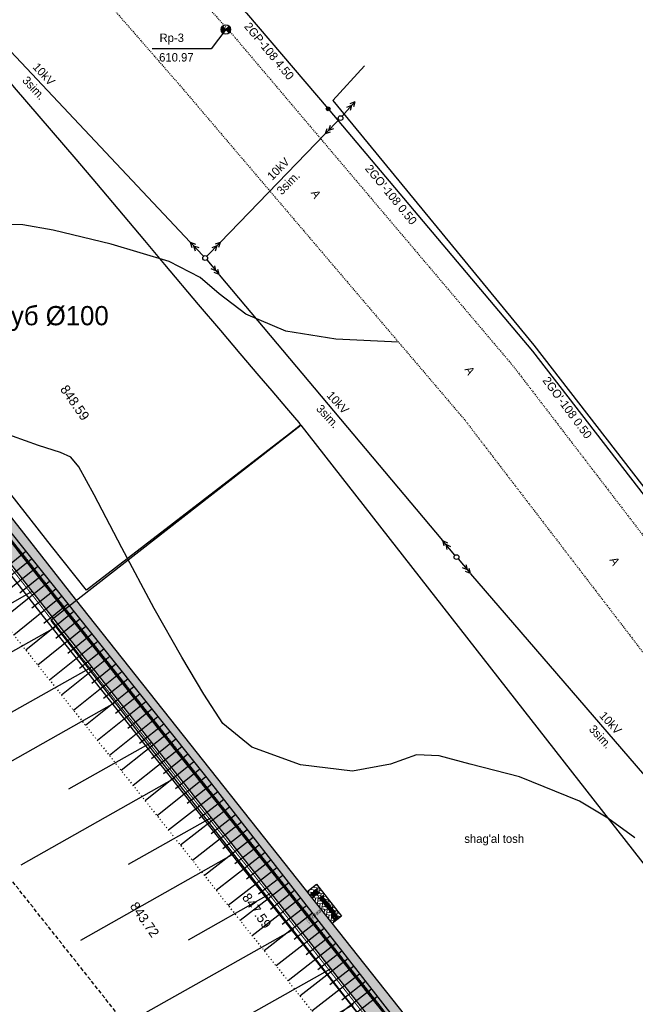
# Model space of a CAD drawing. Header units: millimetres. Extents: x 405709 to 406552, y 4254722 to 4255885.
# Tile 39 of 48: x 405897 to 405961, y 4255577 to 4255680. Entities that reach past the tile are written whole.
import ezdxf
from ezdxf import colors
from ezdxf.entities.mleader import LeaderData, LeaderLine
from ezdxf.math import Vec2, Vec3

# ---------------------------------------------------------------- set-up
doc = ezdxf.new("R2010")
doc.units = ezdxf.units.MM
doc.header["$LTSCALE"] = 0.5
for name, pattern in [('ACAD_ISO09W100', [45, 24, -3, 6, -3, 6, -3]), ('CONTI', [0]), ('Д_ТРОТ_ТРУБА', [3, 1.5, -1.5]), ('ДОРОГИ_СТРОЯЩ', [9, 8, -1]), ('Контура низ откосов  Штриховая 0.1-0.5 - - - - - - -', [0.6, 0.1, -0.5]), ('Штриховая 1 к 2', [3, 2, -1])]:
    doc.linetypes.add(name, pattern=pattern)
for name, color, linetype in [('(003) Пункты', 7, 'Continuous'), ('(007) Здания', 7, 'Continuous'), ('(013) Газопровод', 30, 'ИК_Газопровод -------г--------'), ('(022) Возд. Линии', 7, 'Continuous'), ('(025) Дорога', 7, 'Continuous'), ('(028) Гидротехн.', 7, 'Continuous'), ('(031) Горизонтали', 42, 'Continuous'), ('(037) Контуры', 7, 'Continuous'), ('(040) Ограда', 7, 'Continuous'), ('PI_OTDEFAULT', 172, 'CONTI'), ('PLEPO', 8, 'Continuous')]:
    doc.layers.add(name, color=color, linetype=linetype)
for name, color, linetype, lineweight in [('(032) Горизонтали утолщенные', 32, 'Continuous', 30), ('.', 7, 'Continuous', 15), ('OBORUDOVANIE', 251, 'Continuous', 5)]:
    doc.layers.add(name, color=color, linetype=linetype, lineweight=lineweight)
doc.styles.add('BM-431', font='txt')
doc.styles.add('D-431', font='txt')
doc.styles.add('IndorSoft_Drafting_type_A_00CC', font='IndorSoftDraftingTypeA.ttf', dxfattribs={"height": 0.2})
doc.styles.add('S', font='txtwr', dxfattribs={"oblique": 15})
doc.styles.get("Standard").update_dxf_attribs({"font": 'arial.ttf'})
doc.linetypes.add('GAZ_VOZDUSH', pattern='A,1,-2,["~",Standard,S=3,R=0,X=-1.5,Y=-1.5],-1,10', length=14)
doc.linetypes.add('ИК_Газопровод -------г--------', pattern='A,9,-0.6,["Г",Standard,S=1.2,R=0,X=0,Y=-0.6],-1.2', length=10.8)
doc.linetypes.add('ОГРАДА_М_1М', pattern='A,2.5,["о",Standard,S=1,R=0,X=0,Y=-0.35],0.5,["0",Standard,S=0.5,R=0,X=-0.3,Y=-0.25],2.5', length=5.5)
doc.linetypes.add('ограждение2', pattern='A,6.35,-2.54,[132,ltypeshp.shx,S=2.54,R=0,X=-2.54,Y=0],-2.54,25.4', length=36.83)

# ---------------------------------------------------------------- blocks, each defined once
blk = doc.blocks.new('*U24')
at = {"layer": '(028) Гидротехн.', "color": 5, "ltscale": 10}
for points in [[(1.85, -0.17), (4.68, 17.89)], [(6.26, -0.6), (7.78, 9.1)]]:
    blk.add_lwpolyline(points, dxfattribs=at)
blk = doc.blocks.new('*U25')
at = {"color": 0, "linetype": 'ByBlock', "lineweight": -2, "transparency": 16777216, "rotation": 128.3704869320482}
for p in [(405901.96, 4255615.02), (405908.17, 4255607.18), (405914.38, 4255599.34), (405920.58, 4255591.5), (405926.79, 4255583.66), (405933, 4255575.81)]:
    blk.add_blockref('*U24', p, dxfattribs=at)
blk = doc.blocks.new('мет.опора газа_1')
at = {"layer": '(013) Газопровод', "linetype": 'ByBlock', "lineweight": -2}
h = blk.add_hatch(color=0, dxfattribs=at)
h.dxf.hatch_style = 1
h.paths.add_polyline_path([(-0.2, 0, 1), (0.2, 0, 1)])
at = {"layer": '(013) Газопровод', "color": 0, "linetype": 'ByBlock', "lineweight": -2}
blk.add_circle((0, 0), 0.2, dxfattribs=at)
blk = doc.blocks.new('strela1')
at = {"layer": '(022) Возд. Линии'}
for p, q in [((-2, 0), (-1.5, 0.25)), ((0, 0), (-2, 0)), ((-2, 0), (-1.5, -0.25)), ((-1.5, 0), (-1, 0.25)), ((-1.5, 0), (-1, -0.25))]:
    blk.add_line(p, q, dxfattribs=at)
blk = doc.blocks.new('strela2')
at = {"layer": '(022) Возд. Линии'}
for p, q in [((0, 0), (2, 0)), ((1.5, 0), (1, 0.25)), ((1.5, 0), (1, -0.25)), ((2, 0), (1.5, 0.25)), ((2, 0), (1.5, -0.25))]:
    blk.add_line(p, q, dxfattribs=at)
blk = doc.blocks.new('STOLB')
at = {"layer": '(022) Возд. Линии'}
blk.add_circle((0, 0), 0.25, dxfattribs=at)
blk = doc.blocks.new('I00110')
h = blk.add_hatch(color=7)
edge = h.paths.add_edge_path()
edge.add_line((0, 0), (-0.71, 0.71))
edge.add_arc((0, 0), 1, 135, 225)
edge.add_line((-0.71, -0.71), (0, 0))
edge = h.paths.add_edge_path()
edge.add_line((0, 0), (0.71, -0.71))
edge.add_arc((0, 0), 1, 315, 405)
edge.add_line((0.71, 0.71), (0, 0))
at = {"color": 7}
for points in [[(0, 0), (-0.71, 0.71, 0.414214), (-0.71, -0.71)], [(0, 0), (0.71, -0.71, 0.414214), (0.71, 0.71)]]:
    blk.add_lwpolyline(points, format="xyb", close=True, dxfattribs=at)
blk.add_lwpolyline([(0.02, 0), (0.02, 0)], dxfattribs=at)
blk.add_circle((0, 0), 1)
at = {"color": 4, "linetype": 'Continuous', "style": 'S', "oblique": 15}
blk.add_attdef('G', (1.38, 0.22), '', height=2, dxfattribs=at)
at = {"color": 4, "style": 'S', "oblique": 15}
blk.add_attdef('Z', (1.48, -2.3), '', height=2, dxfattribs=at)
blk = doc.blocks.new('парпорпо')
at = {"layer": 'PLEPO', "color": 0}
for p, q in [((13253, -118, -454), (13733, -118, -454)), ((13253, -144, -454), (13624, -144, -454)), ((13253, -690, -454), (13647, -690, -454)), ((13253, -715, -454), (13812, -715, -454)), ((13285, -99, -454), (13780, -99, -454)), ((13285, -734, -454), (13780, -734, -454)), ((13331, -161, -454), (13331, -192, -454)), ((13331, -161, -454), (13444, -161, -454)), ((13331, -192, -454), (13444, -192, -454)), ((13331, -673, -454), (13331, -641, -454)), ((13331, -641, -454), (13444, -641, -454)), ((13331, -673, -454), (13444, -673, -454)), ((13444, -161, -454), (13444, -192, -454)), ((13444, -164, -454), (13589, -164, -454)), ((13444, -189, -454), (13565, -189, -454)), ((13444, -673, -454), (13444, -641, -454)), ((13444, -645, -454), (13567, -645, -454)), ((13444, -670, -454), (13603, -670, -454)), ((13477, -189, -454), (13457, -420, -454)), ((13457, -420, -454), (13477, -645, -454)), ((13507, -144, -454), (13507, -164, -454)), ((13507, -670, -454), (13507, -690, -454)), ((13532, -144, -454), (13532, -164, -454)), ((13532, -670, -454), (13532, -690, -454)), ((13555, -189, -454), (13554, -202, -454)), ((13554, -636, -454), (13555, -645, -454)), ((13610, -676, -454), (13611, -676, -454)), ((13610, -676, -454), (13610, -676, -454)), ((13684, -202, -454), (13916, -202, -454)), ((13707, -632, -454), (13916, -632, -454)), ((13813, -157, -454), (13916, -157, -454)), ((13862, -676, -454), (13916, -676, -454)), ((13916, -157, -454), (13916, -202, -454)), ((13916, -164, -454), (14315, -164, -454)), ((13916, -189, -454), (14234, -189, -454)), ((13916, -676, -454), (13916, -632, -454)), ((13916, -645, -454), (14234, -645, -454)), ((13916, -670, -454), (14315, -670, -454)), ((13997, -362, -454), (13997, -362, -454)), ((13997, -362, -454), (13999, -472, -454)), ((14003, -189, -454), (14001, -250, -454)), ((14001, -561, -454), (14003, -645, -454)), ((14236, -189, -454), (14236, -255, -454)), ((14236, -334, -454), (14236, -352, -454)), ((14236, -352, -454), (14363, -352, -454)), ((14236, -496, -454), (14236, -482, -454)), ((14236, -482, -454), (14363, -482, -454)), ((14236, -645, -454), (14236, -567, -454)), ((14313, -189, -454), (14361, -189, -454)), ((14313, -645, -454), (14361, -645, -454)), ((14315, -164, -454), (14315, -189, -454)), ((14315, -670, -454), (14315, -645, -454)), ((14361, -189, -454), (14361, -259, -454)), ((14361, -328, -454), (14361, -352, -454)), ((14361, -501, -454), (14361, -482, -454)), ((14361, -645, -454), (14361, -573, -454))]:
    blk.add_line(p, q, dxfattribs=at)
at = {"layer": 'PLEPO', "color": 0, "elevation": -454}
blk.add_lwpolyline([(13477, -291), (13475, -541), (13500, -589), (13541, -627), (13595, -664), (13621, -684), (13669, -695), (13747, -701), (13795, -712), (13836, -724), (13873, -710), (13881, -695), (13853, -667), (13827, -658), (13778, -661), (13730, -647), (13689, -621), (13667, -598), (13724, -592), (13775, -584), (13859, -575), (13936, -569), (13956, -558), (14028, -564), (14096, -566), (14191, -569), (14262, -566), (14300, -555), (14328, -569), (14349, -575), (14395, -569), (14418, -538), (14420, -515), (14406, -501), (14349, -501), (14305, -503), (14274, -506), (14211, -489), (14131, -478), (14030, -480), (13979, -466), (13919, -449), (13804, -417), (13910, -397), (14002, -360), (14045, -352), (14139, -357), (14257, -329), (14305, -329), (14337, -334), (14372, -326), (14412, -309), (14412, -289), (14389, -260), (14303, -257), (14251, -263), (14245, -254), (14176, -257), (14099, -254), (14065, -248), (14019, -257), (13956, -231), (13876, -231), (13798, -234), (13735, -234), (13687, -237), (13672, -223), (13695, -183), (13750, -165), (13818, -157), (13876, -151), (13876, -128), (13853, -114), (13827, -97), (13787, -94), (13724, -122), (13652, -128), (13586, -165), (13515, -246), (13500, -263)], close=True, dxfattribs=at)
for points in [[(13563, -346), (13532, -354), (13500, -383), (13486, -426), (13515, -466), (13543, -483), (13569, -489), (13586, -503), (13621, -498), (13638, -492), (13661, -486), (13692, -480), (13707, -463), (13718, -435), (13724, -426), (13744, -415), (13721, -403), (13721, -380), (13707, -363), (13672, -352), (13644, -349), (13632, -349), (13621, -334), (13575, -331), (13572, -340)], [(13721, -460), (13712, -509), (13678, -564), (13632, -595)], [(13672, -263), (13692, -286), (13707, -317), (13724, -349), (13724, -380)]]:
    blk.add_lwpolyline(points, dxfattribs=at)
at = {"layer": 'PLEPO', "color": 0}
for centre in [(13253, -131, -454), (13253, -703, -454)]:
    blk.add_arc(centre, 12.7, 90, 270, dxfattribs=at)
blk = doc.blocks.new('апрапр')
at = {"layer": 'OBORUDOVANIE', "color": 168, "lineweight": 5}
for p, q in [((-342350, 27223), (-335150, 27223)), ((-342350, 26803), (-335150, 26803)), ((-342350, 26683), (-335150, 26683)), ((-342350, 26263), (-335150, 26263)), ((-342350, 26143), (-335150, 26143)), ((-342350, 25723), (-335150, 25723)), ((-342350, 25603), (-335150, 25603)), ((-342350, 25183), (-335150, 25183)), ((-342350, 25063), (-335150, 25063)), ((-342350, 24643), (-335150, 24643)), ((-327650, 27223), (-334850, 27223)), ((-327650, 26803), (-334850, 26803)), ((-327650, 26683), (-334850, 26683)), ((-327650, 26263), (-334850, 26263)), ((-327650, 26143), (-334850, 26143)), ((-327650, 25723), (-334850, 25723)), ((-327650, 25603), (-334850, 25603)), ((-327650, 25183), (-334850, 25183)), ((-327650, 25063), (-334850, 25063)), ((-327650, 24643), (-334850, 24643))]:
    blk.add_line(p, q, dxfattribs=at)
for points in [[(-342650, 27523), (-342680, 27523, 0.4142136), (-342800, 27403), (-342800, 24463, 0.4142136), (-342680, 24343), (-342650, 24343)], [(-342200, 27223), (-342200, 27403, 0.4142136), (-342320, 27523), (-342350, 27523)], [(-342350, 24343), (-342320, 24343, 0.4142136), (-342200, 24463), (-342200, 24643)], [(-335150, 27523), (-335180, 27523, 0.4142136), (-335300, 27403), (-335300, 27223)], [(-335300, 24643), (-335300, 24463, 0.4142136), (-335180, 24343), (-335150, 24343)], [(-334700, 27223), (-334700, 27403, 0.4142136), (-334820, 27523), (-334850, 27523)], [(-334850, 24343), (-334820, 24343, 0.4142136), (-334700, 24463), (-334700, 24643)], [(-327650, 27523), (-327680, 27523, 0.4142136), (-327800, 27403), (-327800, 27223)], [(-327800, 24643), (-327800, 24463, 0.4142136), (-327680, 24343), (-327650, 24343)], [(-327350, 24343), (-327320, 24343, 0.4142136), (-327200, 24463), (-327200, 27403, 0.4142136), (-327320, 27523), (-327350, 27523)]]:
    blk.add_lwpolyline(points, format="xyb", dxfattribs=at)
at = {"layer": 'OBORUDOVANIE', "color": 5, "lineweight": 15}
for points in [[(-342650, 27708), (-342650, 24158)], [(-342350, 24158), (-342350, 27708)], [(-335150, 27708), (-335150, 24158)], [(-334850, 24158), (-334850, 27708)], [(-327650, 27708), (-327650, 24158)], [(-327350, 24158), (-327350, 27708)]]:
    blk.add_lwpolyline(points, dxfattribs=at)
at = {"layer": 'OBORUDOVANIE', "color": 168, "lineweight": 5}
for points in [[(-342200, 26683), (-342200, 26803)], [(-342200, 26143), (-342200, 26263)], [(-342200, 25603), (-342200, 25723)], [(-342200, 25063), (-342200, 25183)], [(-335300, 26803), (-335300, 26683)], [(-335300, 26263), (-335300, 26143)], [(-335300, 25723), (-335300, 25603)], [(-335300, 25183), (-335300, 25063)], [(-334700, 26683), (-334700, 26803)], [(-334700, 26143), (-334700, 26263)], [(-334700, 25603), (-334700, 25723)], [(-334700, 25063), (-334700, 25183)], [(-327800, 26803), (-327800, 26683)], [(-327800, 26263), (-327800, 26143)], [(-327800, 25723), (-327800, 25603)], [(-327800, 25183), (-327800, 25063)]]:
    blk.add_lwpolyline(points, dxfattribs=at)
at = {"layer": 'OBORUDOVANIE', "color": 5, "lineweight": 15}
for centre, start, end in [((-342500, 27708), 0, 180), ((-342500, 24158), 180, 0), ((-335000, 27708), 0, 180), ((-335000, 24158), 180, 0), ((-327500, 27708), 0, 180), ((-327500, 24158), 180, 0)]:
    blk.add_arc(centre, 150, start, end, dxfattribs=at)
blk = doc.blocks.new('4')
at = {"color": 41, "true_color": 0xffd966, "const_width": 0.1}
blk.add_lwpolyline([(29483.69, 3308.67), (29483.69, 3311.67), (29480.69, 3311.67), (29480.69, 3308.67)], close=True, dxfattribs=at)
at = {"color": 41, "true_color": 0xffd966, "const_width": 0.05}
for points in [[(29481.04, 3311.42, 1), (29480.84, 3311.42, 1)], [(29480.94, 3310.7, 1), (29480.94, 3310.9, 1)], [(29480.94, 3310.07, 1), (29480.94, 3310.27, 1)], [(29480.94, 3309.45, 1), (29480.94, 3309.65, 1)], [(29480.94, 3308.82, 1), (29480.94, 3309.02, 1)], [(29481.67, 3311.42, 1), (29481.47, 3311.42, 1)], [(29481.57, 3310.7, 1), (29481.57, 3310.9, 1)], [(29481.57, 3310.07, 1), (29481.57, 3310.27, 1)], [(29481.57, 3309.45, 1), (29481.57, 3309.65, 1)], [(29481.57, 3308.82, 1), (29481.57, 3309.02, 1)], [(29482.29, 3311.42, 1), (29482.09, 3311.42, 1)], [(29482.19, 3310.7, 1), (29482.19, 3310.9, 1)], [(29482.19, 3310.07, 1), (29482.19, 3310.27, 1)], [(29482.19, 3309.45, 1), (29482.19, 3309.65, 1)], [(29482.19, 3308.82, 1), (29482.19, 3309.02, 1)], [(29482.92, 3311.42, 1), (29482.72, 3311.42, 1)], [(29482.82, 3310.7, 1), (29482.82, 3310.9, 1)], [(29482.82, 3310.07, 1), (29482.82, 3310.27, 1)], [(29482.82, 3309.45, 1), (29482.82, 3309.65, 1)], [(29482.82, 3308.82, 1), (29482.82, 3309.02, 1)], [(29483.54, 3311.42, 1), (29483.34, 3311.42, 1)], [(29483.44, 3310.7, 1), (29483.44, 3310.9, 1)], [(29483.44, 3310.07, 1), (29483.44, 3310.27, 1)], [(29483.44, 3309.45, 1), (29483.44, 3309.65, 1)], [(29483.44, 3308.82, 1), (29483.44, 3309.02, 1)]]:
    blk.add_lwpolyline(points, format="xyb", close=True, dxfattribs=at)
blk = doc.blocks.new('2')
at = {"color": 41, "true_color": 0xffd966, "const_width": 0.1}
blk.add_lwpolyline([(29473.69, 3307.14), (29473.69, 3310.14), (29470.69, 3310.14), (29470.69, 3307.14)], close=True, dxfattribs=at)
for points in [[(29473.42, 3309.84), (29470.97, 3309.84, 1), (29470.97, 3309.59), (29473.42, 3309.59, 1)], [(29473.42, 3309.3), (29470.97, 3309.3, 1), (29470.97, 3309.05), (29473.42, 3309.05, 1)], [(29473.42, 3308.76), (29470.97, 3308.76, 1), (29470.97, 3308.51), (29473.42, 3308.51, 1)], [(29473.42, 3308.22), (29470.97, 3308.22, 1), (29470.97, 3307.97), (29473.42, 3307.97, 1)], [(29473.42, 3307.68), (29470.97, 3307.68, 1), (29470.97, 3307.43), (29473.42, 3307.43, 1)]]:
    blk.add_lwpolyline(points, format="xyb", close=True, dxfattribs=at)
blk = doc.blocks.new('A$C7e9ce9f0')
at = {"layer": '.', "transparency": 33554687}
h = blk.add_hatch(dxfattribs=at)
h.set_pattern_fill('AR-HBONE', color=30, scale=0.05)
h.paths.add_polyline_path([(0, 24), (80, 24), (80, 0), (0, 0)])
at = {"layer": '.', "linetype": 'Continuous'}
h = blk.add_hatch(dxfattribs=at)
h.set_pattern_fill('ANSI31', color=256, scale=1.32)
h.set_pattern_definition([(45, (-15689.74616, 467.92073), (-0.1166726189, 0.1166726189), [])])
h.paths.add_polyline_path([(77.1, 12.6, 1), (69.1, 12.6)])
at = {"layer": '(007) Здания', "linetype": 'Continuous'}
for points in [[(68.5, 8), (77.7, 8), (77.7, 17.2), (68.5, 17.2)], [(69.1, 8.7), (77.1, 8.7), (77.1, 16.6), (69.1, 16.6)]]:
    blk.add_lwpolyline(points, close=True, dxfattribs=at)
for points in [[(69.1, 16.6), (70.3, 15.4)], [(69.9, 15), (69.1, 16.6)], [(69.6, 14.6), (69.1, 16.6)], [(69.4, 14.2), (69.1, 16.6)], [(69.3, 13.8), (69.1, 16.6)], [(70.7, 15.8), (69.1, 16.6)], [(71.2, 16.1), (69.1, 16.6)], [(71.6, 16.3), (69.1, 16.6)], [(71.9, 16.4), (69.1, 16.6)], [(69.1, 12.6), (77.1, 12.6)], [(69.3, 11.5), (69.1, 8.7)], [(69.4, 11.1), (69.1, 8.7)], [(69.6, 10.7), (69.1, 8.7)], [(69.9, 10.3), (69.1, 8.7)], [(69.1, 8.7), (70.3, 9.8)], [(70.7, 9.5), (69.1, 8.7)], [(71.2, 9.2), (69.1, 8.7)], [(71.6, 9), (69.1, 8.7)], [(71.9, 8.8), (69.1, 8.7)], [(74.3, 16.4), (77.1, 16.6)], [(74.3, 8.8), (77.1, 8.7)], [(74.6, 16.3), (77.1, 16.6)], [(74.6, 9), (77.1, 8.7)], [(75, 16.1), (77.1, 16.6)], [(75, 9.2), (77.1, 8.7)], [(75.5, 15.8), (77.1, 16.6)], [(75.5, 9.5), (77.1, 8.7)], [(77.1, 16.6), (75.9, 15.4)], [(77.1, 8.7), (75.9, 9.8)], [(76.3, 15), (77.1, 16.6)], [(76.3, 10.3), (77.1, 8.7)], [(76.5, 14.6), (77.1, 16.6)], [(76.5, 10.7), (77.1, 8.7)], [(76.7, 14.2), (77.1, 16.6)], [(76.7, 11.1), (77.1, 8.7)], [(76.9, 13.8), (77.1, 16.6)], [(76.9, 11.5), (77.1, 8.7)]]:
    blk.add_lwpolyline(points, dxfattribs=at)
blk.add_circle((73.1, 12.6), 3.96, dxfattribs=at)
at = {"color": 1, "linetype": 'Continuous'}
blk.add_lwpolyline([(0, 0), (0, 24), (80, 24), (80, 0)], dxfattribs=at)
at = {"layer": '(007) Здания', "linetype": 'Continuous', "xscale": 0.0140625, "yscale": 0.0140625, "zscale": 0.0140625, "rotation": 270}
blk.add_blockref('парпорпо', (18.2, 205.8, 6.4), dxfattribs=at)
at = {"xscale": 2, "yscale": 2, "zscale": 2, "rotation": 89.99999999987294}
for name, p in [('4', (6663.1, -58960.5)), ('2', (6663, -58946.5)), ('4', (6669.1, -58960.5)), ('2', (6663, -58952.5)), ('2', (6663, -58958.5)), ('2', (6663, -58964.5)), ('4', (6663.1, -58990.5)), ('4', (6663.1, -58996.5)), ('4', (6669.1, -58990.5)), ('4', (6669.1, -58996.5))]:
    blk.add_blockref(name, p, dxfattribs=at)
at = {"layer": 'OBORUDOVANIE', "color": 2, "lineweight": 9, "xscale": 0.00264, "yscale": 0.00264, "zscale": 0.00264}
blk.add_blockref('апрапр', (930.1, -53.3), dxfattribs=at)
blk = doc.blocks.new('*U154')
at = {"xscale": 0.1049999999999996, "yscale": 0.1049999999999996, "zscale": 0.1049999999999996, "rotation": 179.9999999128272}
blk.add_blockref('2', (3094.74, 347.41), dxfattribs=at)
blk = doc.blocks.new('*U155')
at = {"color": 0, "linetype": 'ByBlock', "lineweight": -2, "transparency": 16777216}
for p, rotation in [((405897.14, 4255624.72), 308.0474881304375), ((405897.33, 4255624.47), 308.0474881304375), ((405897.53, 4255624.22), 308.0474881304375), ((405897.73, 4255623.97), 308.0474881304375), ((405897.93, 4255623.72), 308.0474881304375), ((405898.12, 4255623.46), 308.0474881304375), ((405898.32, 4255623.21), 308.0474881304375), ((405898.52, 4255622.96), 308.0474881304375), ((405898.71, 4255622.71), 308.0474881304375), ((405898.91, 4255622.46), 308.0474881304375), ((405899.11, 4255622.2), 308.0474881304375), ((405899.31, 4255621.95), 308.0474881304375), ((405899.5, 4255621.7), 308.0474881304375), ((405899.7, 4255621.45), 308.0474881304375), ((405899.9, 4255621.2), 308.0474881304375), ((405900.1, 4255620.94), 308.0474881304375), ((405900.29, 4255620.69), 308.0474881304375), ((405900.49, 4255620.44), 308.0474881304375), ((405900.69, 4255620.19), 308.0474881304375), ((405900.88, 4255619.94), 308.0474881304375), ((405901.08, 4255619.68), 308.0474881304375), ((405901.28, 4255619.43), 308.0474881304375), ((405901.48, 4255619.18), 308.0474881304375), ((405901.67, 4255618.93), 308.0474881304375), ((405901.87, 4255618.68), 308.0474881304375), ((405902.07, 4255618.43), 308.3704869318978), ((405902.27, 4255618.17), 308.3704869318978), ((405902.47, 4255617.92), 308.3704869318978), ((405902.66, 4255617.67), 308.3704869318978), ((405902.86, 4255617.42), 308.3704869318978), ((405903.06, 4255617.17), 308.3704869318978), ((405903.26, 4255616.92), 308.3704869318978), ((405903.46, 4255616.67), 308.3704869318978), ((405903.66, 4255616.42), 308.3704869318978), ((405903.86, 4255616.17), 308.3704869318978), ((405904.06, 4255615.92), 308.3704869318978), ((405904.25, 4255615.67), 308.3704869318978), ((405904.45, 4255615.41), 308.3704869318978), ((405904.65, 4255615.16), 308.3704869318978), ((405904.85, 4255614.91), 308.3704869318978), ((405905.05, 4255614.66), 308.3704869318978), ((405905.25, 4255614.41), 308.3704869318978), ((405905.45, 4255614.16), 308.3704869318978), ((405905.64, 4255613.91), 308.3704869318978), ((405905.84, 4255613.66), 308.3704869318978), ((405906.04, 4255613.41), 308.3704869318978), ((405906.24, 4255613.16), 308.3704869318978), ((405906.44, 4255612.91), 308.3704869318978), ((405906.64, 4255612.65), 308.3704869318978), ((405906.84, 4255612.4), 308.3704869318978), ((405907.03, 4255612.15), 308.3704869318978), ((405907.23, 4255611.9), 308.3704869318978), ((405907.43, 4255611.65), 308.3704869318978), ((405907.63, 4255611.4), 308.3704869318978), ((405907.83, 4255611.15), 308.3704869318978), ((405908.03, 4255610.9), 308.3704869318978), ((405908.23, 4255610.65), 308.3704869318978), ((405908.43, 4255610.4), 308.3704869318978), ((405908.62, 4255610.15), 308.3704869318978), ((405908.82, 4255609.9), 308.3704869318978), ((405909.02, 4255609.64), 308.3704869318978), ((405909.22, 4255609.39), 308.3704869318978), ((405909.42, 4255609.14), 308.3704869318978), ((405909.62, 4255608.89), 308.3704869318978), ((405909.82, 4255608.64), 308.3704869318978), ((405910.01, 4255608.39), 308.3704869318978), ((405910.21, 4255608.14), 308.3704869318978), ((405910.41, 4255607.89), 308.3704869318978), ((405910.61, 4255607.64), 308.3704869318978), ((405910.81, 4255607.39), 308.3704869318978), ((405911.01, 4255607.14), 308.3704869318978), ((405911.21, 4255606.88), 308.3704869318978), ((405911.4, 4255606.63), 308.3704869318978), ((405911.6, 4255606.38), 308.3704869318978), ((405911.8, 4255606.13), 308.3704869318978), ((405912, 4255605.88), 308.3704869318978), ((405912.2, 4255605.63), 308.3704869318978), ((405912.4, 4255605.38), 308.3704869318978), ((405912.6, 4255605.13), 308.3704869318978), ((405912.8, 4255604.88), 308.3704869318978), ((405912.99, 4255604.63), 308.3704869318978), ((405913.19, 4255604.38), 308.3704869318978), ((405913.39, 4255604.12), 308.3704869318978), ((405913.59, 4255603.87), 308.3704869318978), ((405913.79, 4255603.62), 308.3704869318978), ((405913.99, 4255603.37), 308.3704869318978), ((405914.19, 4255603.12), 308.3704869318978), ((405914.38, 4255602.87), 308.3704869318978), ((405914.58, 4255602.62), 308.3704869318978), ((405914.78, 4255602.37), 308.3704869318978), ((405914.98, 4255602.12), 308.3704869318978), ((405915.18, 4255601.87), 308.3704869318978), ((405915.38, 4255601.62), 308.3704869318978), ((405915.58, 4255601.36), 308.3704869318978), ((405915.77, 4255601.11), 308.3704869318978), ((405915.97, 4255600.86), 308.3704869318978), ((405916.17, 4255600.61), 308.3704869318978), ((405916.37, 4255600.36), 308.3704869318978), ((405916.57, 4255600.11), 308.3704869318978), ((405916.77, 4255599.86), 308.3704869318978), ((405916.97, 4255599.61), 308.3704869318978), ((405917.17, 4255599.36), 308.3704869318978), ((405917.36, 4255599.11), 308.3704869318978), ((405917.56, 4255598.86), 308.3704869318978), ((405917.76, 4255598.61), 308.3704869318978), ((405917.96, 4255598.35), 308.3704869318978), ((405918.16, 4255598.1), 308.3704869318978), ((405918.36, 4255597.85), 308.3704869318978), ((405918.56, 4255597.6), 308.3704869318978), ((405918.75, 4255597.35), 308.3704869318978), ((405918.95, 4255597.1), 308.3704869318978), ((405919.15, 4255596.85), 308.3704869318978), ((405919.35, 4255596.6), 308.3704869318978), ((405919.55, 4255596.35), 308.3704869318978), ((405919.75, 4255596.1), 308.3704869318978), ((405919.95, 4255595.85), 308.3704869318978), ((405920.14, 4255595.59), 308.3704869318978), ((405920.34, 4255595.34), 308.3704869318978), ((405920.54, 4255595.09), 308.3704869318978), ((405920.74, 4255594.84), 308.3704869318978), ((405920.94, 4255594.59), 308.3704869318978), ((405921.14, 4255594.34), 308.3704869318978), ((405921.34, 4255594.09), 308.3704869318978), ((405921.54, 4255593.84), 308.3704869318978), ((405921.73, 4255593.59), 308.3704869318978), ((405921.93, 4255593.34), 308.3704869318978), ((405922.13, 4255593.09), 308.3704869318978), ((405922.33, 4255592.83), 308.3704869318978), ((405922.53, 4255592.58), 308.3704869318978), ((405922.73, 4255592.33), 308.3704869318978), ((405922.93, 4255592.08), 308.3704869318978), ((405923.12, 4255591.83), 308.3704869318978), ((405923.32, 4255591.58), 308.3704869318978), ((405923.52, 4255591.33), 308.3704869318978), ((405923.72, 4255591.08), 308.3704869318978), ((405923.92, 4255590.83), 308.3704869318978), ((405924.12, 4255590.58), 308.3704869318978), ((405924.32, 4255590.33), 308.3704869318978), ((405924.51, 4255590.08), 308.3704869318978), ((405924.71, 4255589.82), 308.3704869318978), ((405924.91, 4255589.57), 308.3704869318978), ((405925.11, 4255589.32), 308.3704869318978), ((405925.31, 4255589.07), 308.3704869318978), ((405925.51, 4255588.82), 308.3704869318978), ((405925.71, 4255588.57), 308.3704869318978), ((405925.91, 4255588.32), 308.3704869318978), ((405926.1, 4255588.07), 308.3704869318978), ((405926.3, 4255587.82), 308.3704869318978), ((405926.5, 4255587.57), 308.3704869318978), ((405926.7, 4255587.32), 308.3704869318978), ((405926.9, 4255587.06), 308.3704869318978), ((405927.1, 4255586.81), 308.3704869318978), ((405927.3, 4255586.56), 308.3704869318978), ((405927.49, 4255586.31), 308.3704869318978), ((405927.69, 4255586.06), 308.3704869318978), ((405927.89, 4255585.81), 308.3704869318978), ((405928.09, 4255585.56), 308.3704869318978), ((405928.29, 4255585.31), 308.3704869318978), ((405928.49, 4255585.06), 308.3704869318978), ((405928.69, 4255584.81), 308.3704869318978), ((405928.88, 4255584.56), 308.3704869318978), ((405929.08, 4255584.3), 308.3704869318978), ((405929.28, 4255584.05), 308.3704869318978), ((405929.48, 4255583.8), 308.3704869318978), ((405929.68, 4255583.55), 308.3704869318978), ((405929.88, 4255583.3), 308.3704869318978), ((405930.08, 4255583.05), 308.3704869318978), ((405930.28, 4255582.8), 308.3704869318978), ((405930.47, 4255582.55), 308.3704869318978), ((405930.67, 4255582.3), 308.3704869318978), ((405930.87, 4255582.05), 308.3704869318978), ((405931.07, 4255581.8), 308.3704869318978), ((405931.27, 4255581.55), 308.3704869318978), ((405931.47, 4255581.29), 308.3704869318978), ((405931.67, 4255581.04), 308.3704869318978), ((405931.86, 4255580.79), 308.3704869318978), ((405932.06, 4255580.54), 308.3704869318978), ((405932.26, 4255580.29), 308.3704869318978), ((405932.46, 4255580.04), 308.3704869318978), ((405932.66, 4255579.79), 308.3704869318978), ((405932.86, 4255579.54), 308.3704869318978), ((405933.06, 4255579.29), 308.3704869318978), ((405933.25, 4255579.04), 308.3704869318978), ((405933.45, 4255578.79), 308.3704869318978), ((405933.65, 4255578.53), 308.3704869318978), ((405933.85, 4255578.28), 308.3704869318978), ((405934.05, 4255578.03), 308.3704869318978), ((405934.25, 4255577.78), 308.3704869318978), ((405934.45, 4255577.53), 308.3704869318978)]:
    blk.add_blockref('*U154', p, dxfattribs=dict(at, rotation=rotation))

msp = doc.modelspace()

# ---------------------------------------------------------------- hatches: boundary and pattern name
at = {"transparency": 33554687}
h = msp.add_hatch(dxfattribs=at)
h.set_pattern_fill('AR-HBONE', color=30, scale=0.005)
edge = h.paths.add_edge_path()
edge.add_line((406386.6, 4254899.2), (406388.73, 4254901.32))
edge.add_line((406182.57, 4255117.63), (406215.73, 4255080.21))
edge.add_line((406215.73, 4255080.21), (406248.84, 4255042.86))
edge.add_line((406248.84, 4255042.86), (406283.05, 4255007.73))
edge.add_line((406283.05, 4255007.73), (406318.27, 4254972.27))
edge.add_line((406318.27, 4254972.27), (406353.5, 4254936.79))
edge.add_line((406353.5, 4254936.79), (406388.73, 4254901.32))
edge.add_line((406388.73, 4254901.32), (406387.77, 4254900.36))
edge.add_line((406180.33, 4255115.65), (406213.49, 4255078.22))
edge.add_line((406213.49, 4255078.22), (406246.64, 4255040.82))
edge.add_line((406246.64, 4255040.82), (406280.91, 4255005.63))
edge.add_line((406280.91, 4255005.63), (406316.14, 4254970.16))
edge.add_line((406316.14, 4254970.16), (406351.37, 4254934.68))
edge.add_line((406351.37, 4254934.68), (406386.6, 4254899.2))
edge.add_line((406386.6, 4254899.2), (406386.92, 4254899.52))
edge.add_line((406182.57, 4255117.63), (406157.36, 4255152.31))
edge.add_line((406157.36, 4255152.31), (406147.04, 4255171.92))
edge.add_line((406147.04, 4255171.92), (406133.07, 4255198.46))
edge.add_line((406133.07, 4255198.46), (406131.1, 4255203.63))
edge.add_line((406131.1, 4255203.63), (406113.31, 4255250.39))
edge.add_line((406113.31, 4255250.39), (406102.62, 4255278.48))
edge.add_line((406102.62, 4255278.48), (406096.6, 4255297.62))
edge.add_line((406096.6, 4255297.62), (406081.88, 4255347.1))
edge.add_line((406081.88, 4255347.1), (406078.09, 4255359.84))
edge.add_line((406078.09, 4255359.84), (406072.14, 4255402.38))
edge.add_line((406072.14, 4255402.38), (406041.04, 4255445.31))
edge.add_line((406041.04, 4255445.31), (405903.1, 4255619.54))
edge.add_line((405903.1, 4255619.54), (405828.48, 4255714.88))
edge.add_line((405828.48, 4255714.88), (405791.31, 4255762.15))
edge.add_line((405788.96, 4255760.3), (405791.31, 4255762.15))
edge.add_line((405826.12, 4255713.03), (405788.96, 4255760.3))
edge.add_line((405900.74, 4255617.68), (405826.12, 4255713.03))
edge.add_line((406038.65, 4255443.5), (405900.74, 4255617.68))
edge.add_line((406069.27, 4255401.22), (406038.65, 4255443.5))
edge.add_line((406075.15, 4255359.2), (406069.27, 4255401.22))
edge.add_line((406079, 4255346.24), (406075.15, 4255359.2))
edge.add_line((406093.73, 4255296.75), (406079, 4255346.24))
edge.add_line((406099.79, 4255277.49), (406093.73, 4255296.75))
edge.add_line((406110.51, 4255249.33), (406099.79, 4255277.49))
edge.add_line((406128.3, 4255202.56), (406110.51, 4255249.33))
edge.add_line((406130.33, 4255197.22), (406128.3, 4255202.56))
edge.add_line((406144.38, 4255170.53), (406130.33, 4255197.22))
edge.add_line((406154.82, 4255150.7), (406144.38, 4255170.53))
edge.add_line((406180.33, 4255115.65), (406154.82, 4255150.7))

# ---------------------------------------------------------------- linework, layer by layer
at = {"layer": '(003) Пункты', "elevation": 610.97}
msp.add_lwpolyline([(405918.75, 4255678.77), (405917.21, 4255676.75), (405911.08, 4255676.75)], dxfattribs=at)
at = {"layer": '(007) Здания', "color": 5, "linetype": 'Штриховая 1 к 2', "ltscale": 0.4}
msp.add_lwpolyline([(406165.12, 4255102.17), (406164.57, 4255102.78), (406137.84, 4255139.52), (406126.82, 4255160.44), (406112.29, 4255188.06), (406109.89, 4255194.37), (406092.09, 4255241.14), (406081.2, 4255269.77), (406074.95, 4255289.64), (406060.18, 4255339.26), (406056.12, 4255352.93), (406047.83, 4255392.55), (406022.37, 4255431.34), (405884.89, 4255604.97), (405810.25, 4255700.35), (405773.1, 4255747.59)], dxfattribs=at)
at = {"layer": '(007) Здания'}
msp.add_lwpolyline([(405853.17, 4255681.37), (405869.41, 4255662.64), (405879.36, 4255658.45), (405888.4, 4255646.52), (405889.2, 4255641.52), (405886.24, 4255637.6), (405894.28, 4255629.07), (405916.77, 4255600.98), (405939.56, 4255571.71), (405961.49, 4255548.58), (406035.6, 4255456.46), (406051.48, 4255438.25), (406072.09, 4255426.41), (406073.31, 4255403.78), (406104.83, 4255339.75)], dxfattribs=at)
at = {"layer": '(007) Здания', "color": 1, "linetype": 'Continuous', "elevation": 611.8}
for points in [[(405900.65, 4255625.05), (405881.2, 4255649.87), (405875.34, 4255657.48), (405874.63, 4255658.37), (405874.34, 4255658.74), (405895.6, 4255674.14), (405895.76, 4255673.94), (405896.76, 4255672.74), (405903.15, 4255665.3), (405903.16, 4255665.3), (405905.3, 4255662.76), (405910.3, 4255656.83), (405912.37, 4255654.35), (405915.88, 4255650.19), (405918.19, 4255647.47), (405920.2, 4255645.1), (405922.18, 4255642.78), (405923.53, 4255641.19), (405925.06, 4255639.41), (405925.88, 4255638.45), (405926.32, 4255637.91), (405926.52, 4255637.65), (405925.36, 4255636.74), (405904.28, 4255620.47)], [(405900.57, 4255617.33), (405963.02, 4255537.39), (405988.37, 4255558.54), (405926.58, 4255637.65)]]:
    msp.add_lwpolyline(points, close=True, dxfattribs=at)
at = {"layer": '(013) Газопровод', "linetype": 'GAZ_VOZDUSH', "ltscale": 0.1, "flags": 128}
msp.add_lwpolyline([(405795.03, 4255855.36), (405794.97, 4255851.09), (405820.82, 4255796.92), (405845.74, 4255767.6), (405853.41, 4255759.45), (405874.18, 4255735.38), (405882.96, 4255723.39), (405901.15, 4255702.24), (405920.91, 4255680.45), (405929.38, 4255670.52), (405950.6, 4255645.32), (405988.51, 4255596.32), (406006.92, 4255570.94), (406043.15, 4255533.41), (406106.99, 4255462.67), (406127.11, 4255440.51), (406140.45, 4255362.66), (406150.77, 4255332.26), (406131.04, 4255325.59), (406156.06, 4255257.25), (406178.57, 4255199.29), (406192.41, 4255173.25), (406214.32, 4255146.8), (406218.81, 4255141.04), (406251.34, 4255103.82), (406291.85, 4255054.7), (406335.57, 4255005.63), (406337.09, 4255003.97), (406368.27, 4254969.82), (406407.12, 4254927.02), (406445.97, 4254886.8), (406445.97, 4254886.8), (406470.21, 4254860.19), (406472.02, 4254861.83), (406531.41, 4254800.61), (406536.73, 4254795.12)], dxfattribs=at)
at = {"layer": '(022) Возд. Линии'}
for points, elevation in [([(405883.17, 4255690.54), (405915.06, 4255656.65)], 611.05), ([(405918.16, 4255656.63), (405929.1, 4255667.94)], 610.52), ([(405918.05, 4255653.28), (405941.27, 4255625.64)], 610.52), ([(405944.17, 4255622.19), (405971.83, 4255590.09)], 610.16)]:
    msp.add_lwpolyline(points, dxfattribs=dict(at, elevation=elevation))
at = {"layer": '(025) Дорога', "linetype": 'Д_ТРОТ_ТРУБА', "ltscale": 0.1, "flags": 128}
for points in [[(405782.71, 4255860.24), (405783.47, 4255854.01), (405787.36, 4255836.3), (405796.39, 4255813.92), (405808.63, 4255795.74), (405843.72, 4255753.07), (405862.86, 4255731.2), (405891.1, 4255699.23), (405914.16, 4255672.75), (405943.54, 4255638.22), (405980.33, 4255590.23), (406010.07, 4255552.29), (406064.58, 4255491.75), (406108.76, 4255440.9), (406113.18, 4255434.06), (406118.12, 4255421.02), (406120.85, 4255408.44), (406126.98, 4255365.99), (406137.21, 4255327.49), (406160.86, 4255259.22), (406178.71, 4255213.81), (406200.1, 4255174.46), (406222.74, 4255145.75), (406254.79, 4255104.9), (406294.71, 4255057.74), (406338.64, 4255007.09), (406369.81, 4254978.53), (406414.24, 4254934.91), (406453.89, 4254898.61), (406488.53, 4254862.47), (406540.02, 4254812.34), (406547.48, 4254805.08)], [(405792.41, 4255859.93), (405792.62, 4255857.58), (405794.35, 4255837.84), (405803, 4255818.1), (405814.96, 4255799.59), (405842.79, 4255764.93), (405849.21, 4255758.39), (405869.35, 4255735.77), (405896.65, 4255703.71), (405919.57, 4255678.09), (405948.63, 4255643.75), (405986.03, 4255594.96), (406015.5, 4255556.65), (406069.89, 4255496.47), (406113.85, 4255444.77), (406118.74, 4255436.37), (406128.1, 4255410.1), (406133.83, 4255367.76), (406143.44, 4255331.11), (406167.01, 4255262.32), (406185.66, 4255218.65), (406206.37, 4255178.48), (406227.34, 4255150.26), (406260.63, 4255109.14), (406299.97, 4255062.75), (406343.98, 4255012.44), (406373.42, 4254985.15), (406419.05, 4254940.39), (406457.26, 4254905.72), (406493.93, 4254868.27), (406544.01, 4254818.78), (406552.15, 4254810.74)]]:
    msp.add_lwpolyline(points, dxfattribs=at)
at = {"layer": '(028) Гидротехн.', "color": 5, "ltscale": 10}
msp.add_lwpolyline([(406179.8, 4255115.18), (406179.78, 4255115.21), (406154.22, 4255150.33), (406143.76, 4255170.2), (406129.69, 4255196.93), (406127.64, 4255202.31), (406109.85, 4255249.08), (406099.13, 4255277.26), (406093.06, 4255296.54), (406078.33, 4255346.04), (406074.47, 4255359.05), (406065.68, 4255401.06), (406038.09, 4255443.08), (405900.19, 4255617.25), (405825.57, 4255712.6), (405788.41, 4255759.86)], dxfattribs=at)
at = {"layer": '(031) Горизонтали'}
msp.add_polyline3d([(405936.68, 4255646.27, 0), (405930.19, 4255646.57, 610.5), (405924.98, 4255647.41, 610.5), (405920.83, 4255649.19, 610.5), (405918.04, 4255651.28, 610.5), (405916.09, 4255653, 610.5), (405912.85, 4255654.64, 610.5), (405906.84, 4255656.46, 610.5), (405900.82, 4255657.91, 610.5), (405897.65, 4255658.47, 610.5), (405896.38, 4255658.5, 610.5), (405895.25, 4255658.53, 610.5), (405893.21, 4255658.82, 610.5), (405889.74, 4255659.4, 610.5), (405885.87, 4255659.85, 610.5), (405882.78, 4255659.74, 610.5), (405880.68, 4255659.34, 610.5), (405879.4, 4255659.04, 610.5), (405878.22, 4255659.08, 610.5), (405877.15, 4255659.38, 610.5)], dxfattribs=at)
at = {"layer": '(032) Горизонтали утолщенные'}
for points in [[(405955.51, 4255598.55, 610), (405949.26, 4255601.06, 610), (405944.15, 4255602.38, 610), (405940.9, 4255603.26, 610), (405938.57, 4255603.35, 610), (405935.85, 4255602.41, 610), (405931.91, 4255601.67, 610), (405926.5, 4255602.34, 610), (405921.45, 4255604.16, 610), (405918.42, 4255606.61, 610), (405916.45, 4255609.67, 610), (405914.19, 4255613.52, 610), (405911.31, 4255618.59, 610), (405907.95, 4255624.89, 610), (405905.06, 4255630.41, 610), (405903.48, 4255633.3, 610), (405902.64, 4255634.32, 610), (405901.58, 4255634.78, 610), (405899.27, 4255635.53, 610), (405895.19, 4255636.98, 610), (405891.22, 4255638.22, 610), (405889.47, 4255638.37, 610), (405888.71, 4255637.97, 610)], [(405961.26, 4255594.75, 610), (405958.45, 4255596.77, 610), (405955.51, 4255598.55, 610)]]:
    msp.add_polyline3d(points, dxfattribs=at)
at = {"layer": '(037) Контуры', "linetype": 'Контура низ откосов  Штриховая 0.1-0.5 - - - - - - -'}
msp.add_lwpolyline([(405726.96, 4255839.42), (405745.52, 4255812.5), (405773.93, 4255767.74), (405784.53, 4255765.91), (405784.89, 4255762.03), (405813.75, 4255730.42), (405835.21, 4255703.08), (405841.33, 4255697.29), (405848.83, 4255677.5), (405868.13, 4255655.24), (405880.51, 4255644.01), (405879.95, 4255637), (405944.54, 4255555.46), (406030.5, 4255451.91), (406057.86, 4255411.1), (406087.34, 4255361.84)], dxfattribs=at)
at = {"layer": '(040) Ограда', "linetype": 'ОГРАДА_М_1М', "ltscale": 0.2, "flags": 128}
msp.add_lwpolyline([(405933.16, 4255674.99), (405929.87, 4255671.39), (405950.75, 4255645.96), (405988.94, 4255596.59), (406008.2, 4255570.3), (406012.91, 4255568.44)], dxfattribs=at)
for p, q in [((405897.95, 4255624.49), (405893, 4255620.52)), ((405898.57, 4255623.71), (405896.09, 4255621.72)), ((405899.2, 4255622.93), (405894.24, 4255618.96)), ((405899.82, 4255622.15), (405897.34, 4255620.16)), ((405900.44, 4255621.37), (405895.48, 4255617.39)), ((405901.07, 4255620.59), (405898.58, 4255618.6)), ((405901.69, 4255619.81), (405896.72, 4255615.82)), ((405902.32, 4255619.03), (405899.83, 4255617.03)), ((405902.94, 4255618.25), (405897.96, 4255614.26)), ((405903.57, 4255617.47), (405901.07, 4255615.47)), ((405904.19, 4255616.69), (405899.2, 4255612.69)), ((405905.44, 4255615.13), (405900.44, 4255611.12)), ((405904.82, 4255615.91), (405902.32, 4255613.91)), ((405906.07, 4255614.35), (405903.56, 4255612.34)), ((405906.69, 4255613.57), (405901.68, 4255609.56)), ((405907.94, 4255612), (405902.93, 4255607.99)), ((405907.31, 4255612.78), (405904.81, 4255610.78)), ((405908.56, 4255611.22), (405906.05, 4255609.22)), ((405909.19, 4255610.44), (405904.17, 4255606.42)), ((405910.44, 4255608.88), (405905.41, 4255604.86)), ((405909.81, 4255609.66), (405907.3, 4255607.65)), ((405911.06, 4255608.1), (405908.55, 4255606.09)), ((405911.69, 4255607.32), (405906.65, 4255603.29)), ((405912.94, 4255605.76), (405907.89, 4255601.72)), ((405912.31, 4255606.54), (405909.79, 4255604.53)), ((405913.56, 4255604.98), (405911.04, 4255602.96)), ((405914.19, 4255604.2), (405909.13, 4255600.16)), ((405915.43, 4255602.64), (405910.37, 4255598.59)), ((405914.81, 4255603.42), (405912.28, 4255601.4)), ((405916.06, 4255601.86), (405913.53, 4255599.84)), ((405916.68, 4255601.08), (405911.61, 4255597.02)), ((405917.3, 4255600.3), (405914.74, 4255598.3)), ((405917.91, 4255599.51), (405912.8, 4255595.53)), ((405918.53, 4255598.72), (405915.97, 4255596.73)), ((405919.14, 4255597.93), (405914.04, 4255593.96)), ((405919.75, 4255597.14), (405917.21, 4255595.16)), ((405920.37, 4255596.35), (405915.28, 4255592.39)), ((405920.98, 4255595.56), (405918.44, 4255593.59)), ((405921.6, 4255594.78), (405916.52, 4255590.83)), ((405922.21, 4255593.99), (405919.68, 4255592.02)), ((405922.82, 4255593.2), (405917.76, 4255589.26)), ((405923.44, 4255592.41), (405920.91, 4255590.44)), ((405924.05, 4255591.62), (405919, 4255587.69)), ((405924.67, 4255590.83), (405922.15, 4255588.87)), ((405925.28, 4255590.05), (405920.25, 4255586.13)), ((405926.51, 4255588.47), (405921.49, 4255584.56)), ((405925.89, 4255589.26), (405923.38, 4255587.3)), ((405927.12, 4255587.68), (405924.61, 4255585.73)), ((405927.74, 4255586.89), (405922.73, 4255582.99)), ((405928.96, 4255585.31), (405923.97, 4255581.43)), ((405928.35, 4255586.1), (405925.85, 4255584.16)), ((405929.58, 4255584.53), (405927.08, 4255582.58)), ((405930.19, 4255583.74), (405925.21, 4255579.86)), ((405931.42, 4255582.16), (405926.45, 4255578.29)), ((405930.81, 4255582.95), (405928.32, 4255581.01)), ((405932.03, 4255581.37), (405929.55, 4255579.44)), ((405932.65, 4255580.58), (405927.69, 4255576.72)), ((405933.26, 4255579.79), (405930.79, 4255577.87)), ((405933.88, 4255579.01), (405928.93, 4255575.16)), ((405934.49, 4255578.22), (405932.02, 4255576.3))]:
    msp.add_line(p, q)
at = {"color": 1}
msp.add_lwpolyline([(406075.15, 4255359.2), (406069.27, 4255401.22), (406038.65, 4255443.5), (405900.74, 4255617.68), (405826.12, 4255713.03), (405788.96, 4255760.3), (405791.31, 4255762.15), (405828.48, 4255714.88), (405903.1, 4255619.54), (406041.04, 4255445.31), (406072.14, 4255402.38), (406078.09, 4255359.84)], dxfattribs=at)
at = {"color": 2, "const_width": 0.3}
msp.add_lwpolyline([(406387.67, 4254900.26), (406352.44, 4254935.74), (406317.2, 4254971.21), (406281.98, 4255006.68), (406247.74, 4255041.84), (406214.61, 4255079.22), (406181.5, 4255116.59), (406156.09, 4255151.5), (406145.71, 4255171.23), (406131.7, 4255197.84), (406129.7, 4255203.1), (406111.91, 4255249.86), (406101.21, 4255277.98), (406095.16, 4255297.19), (406080.44, 4255346.67), (406076.62, 4255359.52), (406070.71, 4255401.8), (406039.85, 4255444.41), (405901.92, 4255618.61), (405827.3, 4255713.96), (405790.13, 4255761.22)], dxfattribs=at)
at = {"color": 1, "linetype": 'ACAD_ISO09W100', "true_color": 0xff0000}
msp.add_lwpolyline([(406387.67, 4254900.26), (406352.44, 4254935.74), (406317.2, 4254971.21), (406281.98, 4255006.68), (406247.74, 4255041.84), (406214.61, 4255079.22), (406181.5, 4255116.59), (406156.09, 4255151.5), (406145.71, 4255171.23), (406131.7, 4255197.84), (406129.7, 4255203.1), (406111.91, 4255249.86), (406101.21, 4255277.98), (406095.16, 4255297.19), (406080.44, 4255346.67), (406076.62, 4255359.52), (406070.71, 4255401.8), (406039.85, 4255444.41), (405901.92, 4255618.61), (405827.3, 4255713.96), (405790.13, 4255761.22)], dxfattribs=at)
at = {"color": 0, "linetype": 'ограждение2', "ltscale": 0.025, "const_width": 0.1}
msp.add_lwpolyline([(406386.43, 4254899.03), (406351.19, 4254934.5), (406315.96, 4254969.98), (406280.73, 4255005.46), (406246.46, 4255040.65), (406213.3, 4255078.06), (406180.13, 4255115.49), (406154.6, 4255150.57), (406144.16, 4255170.41), (406130.1, 4255197.12), (406128.06, 4255202.47), (406110.27, 4255249.24), (406099.55, 4255277.41), (406093.49, 4255296.67), (406078.76, 4255346.17), (406074.91, 4255359.14), (406069.03, 4255401.13), (406038.45, 4255443.35), (405900.55, 4255617.53), (405825.92, 4255712.88), (405788.76, 4255760.14)], dxfattribs=at)

# ---------------------------------------------------------------- block references
at = {"layer": '(003) Пункты', "xscale": 0.5, "yscale": 0.5, "zscale": 0.5}
msp.add_blockref('I00110', (405918.75, 4255678.77, 610.97), dxfattribs=at)
at = {"layer": '(013) Газопровод', "color": 7, "linetype": 'ByBlock'}
msp.add_blockref('мет.опора газа_1', (405929.38, 4255670.52), dxfattribs=at)
at = {"layer": '(022) Возд. Линии'}
for name, p, rotation in [('strela2', (405930.83, 4255669.75, 610.85), 49.1790641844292), ('strela1', (405930.49, 4255669.38, 610.85), 45.96083753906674), ('STOLB', (405930.67, 4255669.56, 610.85), 49.1790641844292), ('strela2', (405916.43, 4255655.19, 610.52), 133.2532361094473), ('strela1', (405916.77, 4255655.19, 610.52), 225.9608375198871), ('STOLB', (405916.6, 4255655.01, 610.52), 133.2532361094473), ('strela1', (405916.76, 4255654.82, 610.52), 130.035009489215), ('strela2', (405942.56, 4255624.11, 610.16), 130.0350094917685), ('STOLB', (405942.72, 4255623.92, 610.16), 130.0350094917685), ('strela1', (405942.88, 4255623.73, 610.16), 130.0350094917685)]:
    msp.add_blockref(name, p, dxfattribs=dict(at, rotation=rotation))
for name in ['*U25', '*U155']:
    msp.add_blockref(name, (0, 0))
at = {"xscale": 0.05249999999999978, "yscale": 0.05249999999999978, "zscale": 0.05249999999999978, "rotation": 308.3704869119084}
msp.add_blockref('A$C7e9ce9f0', (405927.18, 4255589.12), dxfattribs=at)

# ---------------------------------------------------------------- texts
at = {"layer": '(003) Пункты', "style": 'D-431'}
for s, p in [('Rp-3', (405911.86, 4255677.47, -0.54)), ('610.97', (405911.82, 4255675.44))]:
    msp.add_text(s, height=0.875, dxfattribs=at).set_placement(p)
at = {"layer": '(013) Газопровод', "color": 0, "linetype": 'Continuous', "style": 'BM-431'}
for s, rotation, p in [('2GP-108 4.50', 309.5285, (405920.6, 4255679.06)), ("2GO'-108 0.50", 309.3507, (405933.16, 4255664.28)), ("2GO'-108 0.50", 306.5091, (405951.61, 4255642.27))]:
    msp.add_text(s, height=0.875, rotation=rotation, dxfattribs=at).set_placement(p)
at = {"layer": '(022) Возд. Линии', "style": 'BM-431'}
for s, rotation, p in [('10kV', 312.8336, (405898.62, 4255674.81, 1222.86)), ('3sim.', 312.8336, (405897.53, 4255673.42, 1222.86)), ('10kV', 45.2894, (405923.57, 4255663.03, 1222.33)), ('3sim.', 45.2894, (405924.56, 4255661.51, 1222.33)), ('10kV', 312.8336, (405929.16, 4255640.68, 1222.33)), ('3sim.', 312.8336, (405928.07, 4255639.29, 1222.33)), ('10kV', 312.8336, (405957.5, 4255607.37, 1221.97)), ('3sim.', 312.8336, (405956.41, 4255605.97, 1221.97))]:
    msp.add_text(s, height=0.875, rotation=rotation, dxfattribs=at).set_placement(p)
at = {"layer": '(025) Дорога', "linetype": 'ДОРОГИ_СТРОЯЩ', "style": 'BM-431'}
for p in [(405927.55, 4255661.79), (405943.53, 4255643.44), (405958.59, 4255623.63)]:
    msp.add_text('A', height=0.875, rotation=299.3908, dxfattribs=at).set_placement(p)
at = {"layer": '(037) Контуры', "color": 0, "linetype": 'ByBlock', "style": 'BM-431'}
msp.add_text("shag'al tosh", height=0.875, dxfattribs=at).set_placement((405943.53, 4255594.21))
at = {"layer": 'PI_OTDEFAULT', "color": 250, "ltscale": 3, "style": 'BM-431'}
for s, p in [('848.59', (405901.48, 4255641.36)), ('847.59', (405920.38, 4255588.54)), ('843.72', (405908.73, 4255587.63))]:
    msp.add_text(s, height=1, rotation=305, dxfattribs=at).set_placement(p)

# ---------------------------------------------------------------- leaders
at = {"color": 5}
ml = msp.add_multileader_mtext('Standard', dxfattribs=at)
ml.set_content('П/э труб %%C100', color=5, style='IndorSoft_Drafting_type_A_00CC')
ml.set_leader_properties()
ml.build(insert=Vec2(0, 0))
ml.multileader.update_dxf_attribs({"dogleg_length": 2, "arrow_head_size": 0})
ctx = ml.context
ctx.base_point, ctx.char_height, ctx.arrow_head_size, ctx.plane_origin = Vec3(405886.94, 4255648.73), 2, 0, Vec3(405882.94, 4255645.3)
notes = []
notes.append((ctx, [(0, (1, 1, 0), (405884.94, 4255648.73), (1, 0), 2, [(0, [(405882.94, 4255645.3)], 0, [])])]))
ctx.mtext.insert, ctx.mtext.flow_direction = Vec3(405888.94, 4255650.02), 5
for ctx, leaders in notes:
    for number, flags, end, landing, length, lines in leaders:
        leader = LeaderData()
        leader.index, (leader.has_last_leader_line, leader.has_dogleg_vector, leader.attachment_direction) = number, flags
        leader.last_leader_point, leader.dogleg_vector, leader.dogleg_length = Vec3(end), Vec3(landing), length
        for number, points, colour, breaks in lines:
            line = LeaderLine()
            line.index, line.vertices, line.color, line.breaks = number, Vec3.list(points), colors.encode_raw_color(colour), breaks
            leader.lines.append(line)
        ctx.leaders.append(leader)

doc.saveas('drawing.dxf')
